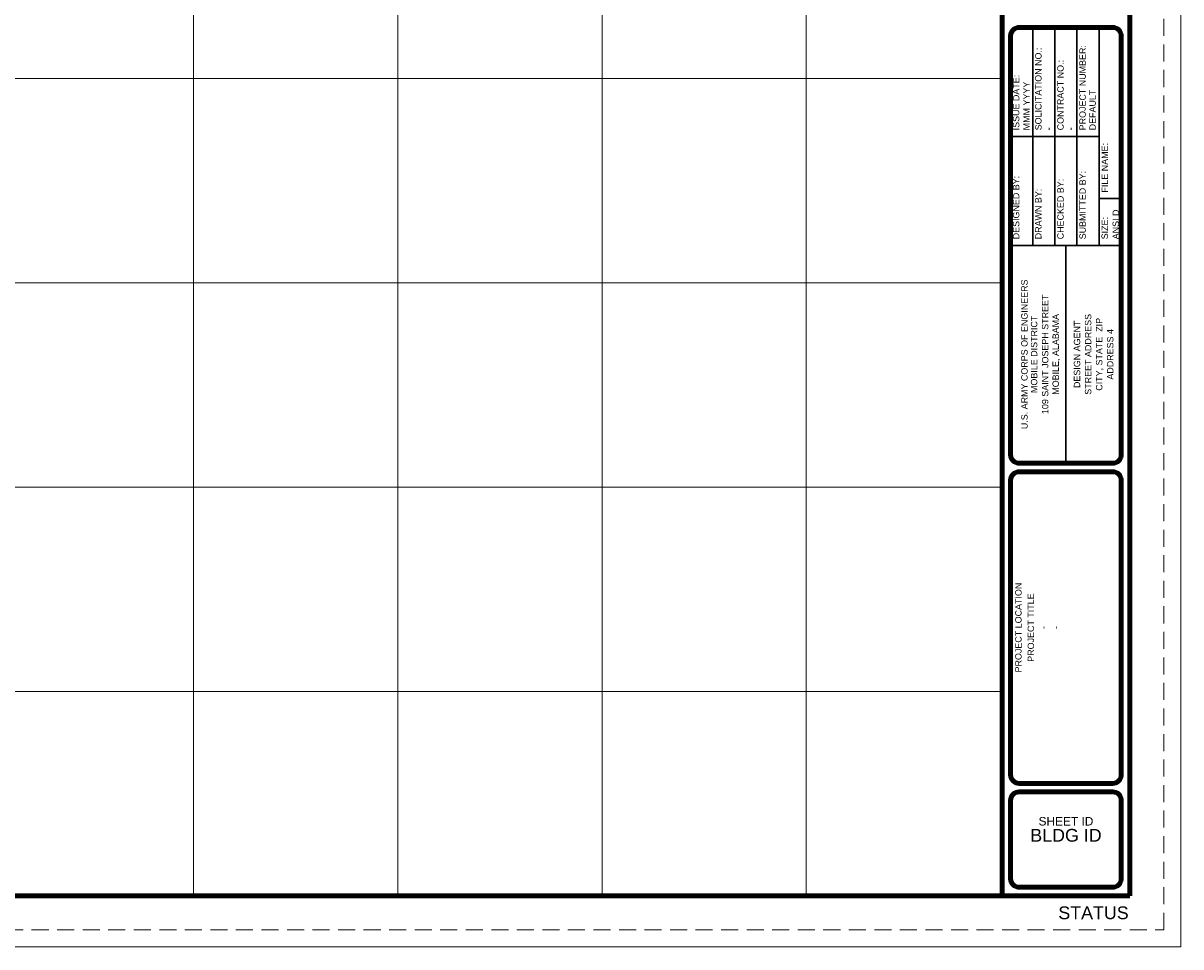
# Model space of a CAD drawing. Header units: inches. Extents: x 0 to 34, y 0 to 22.
# Tile 2 of 3: x 17 to 34, y 0 to 13.6. Entities that reach past the tile are written whole.
import ezdxf
from ezdxf.enums import TextEntityAlignment as Align

# ---------------------------------------------------------------- set-up
doc = ezdxf.new("R2010")
doc.units = ezdxf.units.IN
doc.header["$MEASUREMENT"] = 0
doc.linetypes.add('ACAD_ISO08W100', pattern=[36, 24, -3, 6, -3])
doc.linetypes.add('DASHED2', pattern=[0.375, 0.25, -0.125])
doc.layers.get('0').update_dxf_attribs({"linetype": 'CONTINUOUS'})
doc.layers.add('G-ANNO-NPLT', color=5, linetype='CONTINUOUS', lineweight=0, true_color=0x0000ff, plot=False)
doc.layers.add('G-ANNO-TTLB', color=7, linetype='CONTINUOUS', lineweight=30)
doc.layers.add('G-ANNO-TTLB-GRID', color=5, linetype='ACAD_ISO08W100', lineweight=0, true_color=0x0000ff)
doc.layers.get('G-ANNO-TTLB-GRID').off()
doc.styles.add('Arial', font='arial.ttf')

# ---------------------------------------------------------------- blocks, each defined once
blk = doc.blocks.new('*U7')
at = {"layer": 'G-ANNO-NPLT', "color": 5, "lineweight": 0, "ltscale": 0.007}
blk.add_line((14.9375, 0), (-14.9375, 0), dxfattribs=at)
blk = doc.blocks.new('*U8')
at = {"layer": 'G-ANNO-TTLB-GRID', "color": 0, "linetype": 'ByBlock', "lineweight": -2, "transparency": 16777216}
for p in [(0, 9), (0, 6), (0, 3), (0, 0)]:
    blk.add_blockref('*U7', p, dxfattribs=at)
blk = doc.blocks.new('*U9')
at = {"layer": 'G-ANNO-NPLT', "color": 5, "lineweight": 0, "ltscale": 0.007}
blk.add_line((0, -10.25), (0, 10.25), dxfattribs=at)
blk = doc.blocks.new('*U10')
at = {"layer": 'G-ANNO-TTLB-GRID', "color": 0, "linetype": 'ByBlock', "lineweight": -2, "transparency": 16777216}
for p in [(15, 0), (18, 0), (21, 0), (24, 0)]:
    blk.add_blockref('*U9', p, dxfattribs=at)
blk = doc.blocks.new('coe_PW_Project')
at = {"color": 0, "linetype": 'Continuous', "lineweight": -2, "style": 'Arial'}
for tag, p in [('CONTRACT_NO', (-1.621, 11.989)), ('PROJ_DATE', (-2.268, 11.989)), ('SOLICIT_NO', (-1.944, 11.989)), ('PROJ_NO', (-1.296, 11.989))]:
    blk.add_attdef(tag, text='', height=0.0938, rotation=90, dxfattribs=at).set_placement(p, align=Align.MIDDLE_LEFT)
for tag, p in [('PROJ_TITLE_1', (-2.203, 4.688)), ('PROJ_TITLE_2', (-2.02, 4.688)), ('PROJ_TITLE_3', (-1.836, 4.688)), ('PROJ_LOC', (-2.386, 4.688))]:
    blk.add_attdef(tag, text='', height=0.0938, rotation=90, dxfattribs=at).set_placement(p, align=Align.MIDDLE_CENTER)

msp = doc.modelspace()

# ---------------------------------------------------------------- linework, layer by layer
at = {"layer": 'G-ANNO-NPLT', "color": 7}
msp.add_lwpolyline([(0, 0), (34, 0), (34, 22), (0, 22)], close=True, dxfattribs=at)
at = {"layer": 'G-ANNO-NPLT', "linetype": 'DASHED2'}
msp.add_lwpolyline([(0.25, 0.25), (33.75, 0.25), (33.75, 21.75), (0.25, 21.75)], close=True, dxfattribs=at)
at = {"layer": 'G-ANNO-TTLB', "color": 7, "linetype": 'Continuous', "lineweight": 100}
msp.add_line((31.375, 0.75), (31.375, 21.25), dxfattribs=at)
at = {"layer": 'G-ANNO-TTLB', "linetype": 'Continuous', "lineweight": 30}
for p, q in [((31.825, 10.3), (31.825, 13.5)), ((32.15, 10.3), (32.15, 13.5)), ((32.475, 10.3), (32.475, 13.5)), ((32.8, 10.3), (32.8, 13.5)), ((32.8, 11.9), (31.5, 11.9)), ((33.125, 10.986), (32.8, 10.986)), ((31.5, 10.3), (33.125, 10.3)), ((32.313, 7.1), (32.313, 10.3))]:
    msp.add_line(p, q, dxfattribs=at)
at = {"layer": 'G-ANNO-TTLB', "lineweight": 30}
msp.add_line((32.313, 7.1), (32.313, 10.3), dxfattribs=at)
at = {"layer": 'G-ANNO-TTLB', "color": 7, "linetype": 'Continuous', "lineweight": 100}
msp.add_lwpolyline([(33.25, 0.75), (1.5, 0.75), (1.5, 21.25), (33.25, 21.25)], close=True, dxfattribs=at)
at = {"layer": 'G-ANNO-TTLB', "color": 7, "linetype": 'Continuous', "lineweight": 100, "flags": 128}
for points in [[(33.125, 13.375), (33.125, 7.225, -0.414214), (33, 7.1), (31.625, 7.1, -0.414214), (31.5, 7.225), (31.5, 13.375, -0.414214), (31.625, 13.5), (33, 13.5, -0.414214)], [(33.125, 2.525), (33.125, 6.85, 0.414214), (33, 6.975), (31.625, 6.975, 0.414214), (31.5, 6.85), (31.5, 2.525, 0.414214), (31.625, 2.4), (33, 2.4, 0.414214)], [(33, 0.875), (31.625, 0.875, -0.414214), (31.5, 1), (31.5, 2.151, -0.414214), (31.625, 2.276), (33, 2.276, -0.414214), (33.125, 2.151), (33.125, 1, -0.414214)]]:
    msp.add_lwpolyline(points, format="xyb", close=True, dxfattribs=at)

# ---------------------------------------------------------------- block references
at = {"color": 0, "linetype": 'ByBlock', "lineweight": -2}
msp.add_blockref('coe_PW_Project', (34, 0), dxfattribs=at).add_auto_attribs({'PROJ_LOC': 'PROJECT LOCATION', 'PROJ_TITLE_1': 'PROJECT TITLE', 'PROJ_TITLE_2': '-', 'PROJ_TITLE_3': '-', 'PROJ_DATE': 'MMM YYYY', 'SOLICIT_NO': '-', 'CONTRACT_NO': '-', 'PROJ_NO': 'DEFAULT'})
at = {"layer": 'G-ANNO-TTLB-GRID', "color": 0, "linetype": 'ByBlock', "lineweight": -2}
for name, p in [('*U10', (4.5, 11)), ('*U8', (16.438, 3.75))]:
    msp.add_blockref(name, p, dxfattribs=at)

# ---------------------------------------------------------------- texts
at = {"layer": 'G-ANNO-NPLT', "linetype": 'Continuous', "style": 'Arial'}
for s, height, p in [('STREET ADDRESS', 0.09375, (32.638, 8.7)), ('DESIGN AGENT', 0.09375, (32.475, 8.7)), ('CITY, STATE  ZIP', 0.09375, (32.8, 8.7)), ('ADDRESS 4', 0.0938, (32.963, 8.7))]:
    msp.add_text(s, height=height, rotation=90, dxfattribs=at).set_placement(p, align=Align.MIDDLE_CENTER)
at = {"layer": 'G-ANNO-NPLT', "linetype": 'Continuous', "lineweight": 13, "style": 'Arial'}
msp.add_text('BLDG ID', height=0.1875, dxfattribs=at).set_placement((32.313, 1.638), align=Align.MIDDLE_CENTER)
at = {"layer": 'G-ANNO-NPLT', "linetype": 'Continuous', "style": 'Arial'}
msp.add_text('STATUS', height=0.1875, dxfattribs=at).set_placement((33.234, 0.5), align=Align.MIDDLE_RIGHT)
at = {"layer": 'G-ANNO-TTLB', "linetype": 'Continuous', "style": 'Arial'}
for s, height, p in [('SOLICITATION NO.:', 0.09375, (31.907, 11.989)), ('PROJECT NUMBER:', 0.09375, (32.557, 11.989)), ('CONTRACT NO.:', 0.09375, (32.232, 11.989)), ('ISSUE DATE:', 0.09375, (31.581, 11.989)), ('FILE NAME:', 0.0938, (32.882, 11.075)), ('SUBMITTED BY:', 0.09375, (32.557, 10.389)), ('DESIGNED BY:', 0.09375, (31.581, 10.389)), ('CHECKED BY:', 0.09375, (32.232, 10.389)), ('DRAWN BY:', 0.0938, (31.907, 10.389)), ('ANSI D', 0.0938, (33.044, 10.389)), ('SIZE:', 0.0938, (32.882, 10.389))]:
    msp.add_text(s, height=height, rotation=90, dxfattribs=at).set_placement(p, align=Align.MIDDLE_LEFT)
for s, p in [('U.S. ARMY CORPS OF ENGINEERS', (31.703, 8.7)), ('109 SAINT JOSEPH STREET', (32.007, 8.7)), ('MOBILE DISTRICT', (31.845, 8.7)), ('MOBILE, ALABAMA', (32.162, 8.7))]:
    msp.add_text(s, height=0.09375, rotation=90, dxfattribs=at).set_placement(p, align=Align.MIDDLE_CENTER)
at = {"layer": 'G-ANNO-TTLB', "linetype": 'Continuous', "lineweight": 13, "insert": (32.313, 1.843), "char_height": 0.125, "attachment_point": 5, "line_spacing_factor": 0.904781, "style": 'Arial'}
msp.add_mtext('SHEET ID', dxfattribs=at)

doc.saveas('drawing.dxf')
